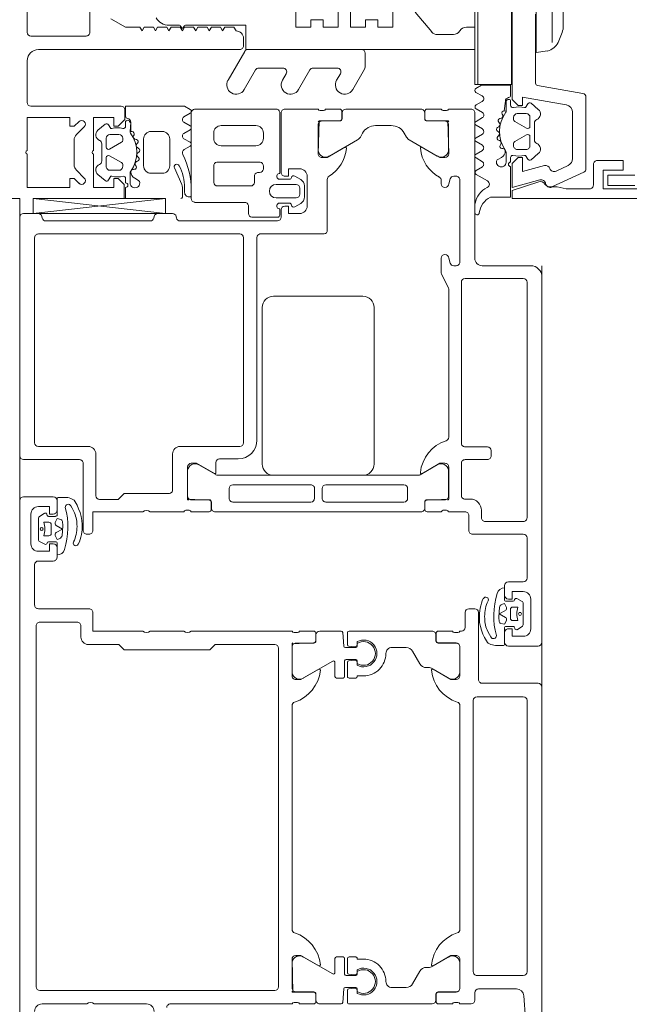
# Model space of a CAD drawing. Header units: centimetres. Extents: x -1631 to 21770, y -8842 to 3590.
# Tile 23 of 133: x -564 to -556, y 1517 to 1530. Entities that reach past the tile are written whole.
import ezdxf

# ---------------------------------------------------------------- set-up
doc = ezdxf.new("R2010")
doc.units = ezdxf.units.CM
for name, color, linetype, lineweight in [('A-DETL-GENF', 92, 'Continuous', 9), ('A-DOOR', 31, 'Continuous', 13), ('A-GLAZ-CWMG', 51, 'Continuous', 9)]:
    doc.layers.add(name, color=color, linetype=linetype, lineweight=lineweight)

# ---------------------------------------------------------------- blocks, each defined once
blk = doc.blocks.new('Schueco_FWS_ADS-70-HD_inw_Family-01 - FWS SI insert unit-2308021-6_piętro IV __13_80 m_ - stan projektowany')
at = {"layer": 'A-DETL-GENF'}
for p, q in [((-48.75, 6.1), (48.75, 6.1)), ((47.85, -0.9), (-47.85, -0.9))]:
    blk.add_line(p, q, dxfattribs=at)
at = {"layer": 'A-DOOR'}
for p, q in [((45.3, 6.1), (48.5, 6.1)), ((44.12, 5.95), (44.52, 5.95)), ((44.75, 5.65), (44.75, 6.05)), ((45.25, 5.3), (45.25, 6.05)), ((48.55, 6.05), (48.55, 5.851)), ((38.13, 5.83), (38.13, 2.68)), ((43.02, 5.88), (38.18, 5.88)), ((43.07, 5.33), (43.07, 5.83)), ((43.25, 5.17), (43.25, 5.85)), ((43.3, 5.9), (43.84, 5.9)), ((43.89, 5.85), (43.89, 5.65)), ((44.114, 5.763), (44.153, 5.837)), ((44.171, 5.848), (44.467, 5.848)), ((44.484, 5.838), (44.53, 5.766)), ((45.426, 5.18), (45.426, 5.85)), ((45.476, 5.9), (48.226, 5.9)), ((48.277, 5.85), (48.277, 3.15)), ((48.55, 4.147), (48.75, 5.922)), ((37.95, 5.8), (37.95, 5.2)), ((44.148, 5.619), (44.148, 5.714)), ((44.229, 5.708), (44.229, 5.778)), ((44.379, 5.678), (44.259, 5.678)), ((44.409, 5.778), (44.409, 5.708)), ((44.489, 5.715), (44.489, 5.619)), ((48.45, 5.749), (48.45, 4.352)), ((48.51, 5.802), (48.49, 5.798)), ((43.94, 5.6), (44.07, 5.6)), ((43.971, 5.599), (44.128, 5.599)), ((44.509, 5.599), (44.723, 5.599)), ((44.57, 5.6), (44.7, 5.6)), ((44.046, 5.501), (44.045, 5.501)), ((44.145, 5.378), (44.17, 5.367)), ((42.87, 5.28), (43.02, 5.28)), ((44.25, 5.17), (44.25, 5.2)), ((44.3, 5.25), (45.2, 5.25)), ((37.95, 5.1), (37.95, 4.4)), ((44.766, 5.08), (45.326, 5.08)), ((42.95, 3.9), (42.95, 4.35)), ((44.55, 3.9), (44.55, 4.35)), ((48.49, 4.303), (48.51, 4.299)), ((48.55, 4.25), (48.55, 4.052)), ((37.95, 4.08), (37.95, 2.45)), ((45.326, 4.05), (44.846, 4.05)), ((48.51, 4.003), (48.49, 3.999)), ((44.57, 3.827), (44.57, 3.873)), ((45.109, 3.849), (44.761, 3.849)), ((45.426, 3.15), (45.426, 3.95)), ((48.45, 3.95), (48.45, 2.644)), ((42.95, 2.45), (42.95, 3.8)), ((44.55, 3.562), (44.55, 3.8)), ((44.711, 3.799), (44.711, 3.559)), ((45.048, 3.47), (45.18, 3.699)), ((48.7, 3.088), (48.7, 3.755)), ((48.75, 3.8), (49.9, 3.8)), ((49.95, 3.755), (49.95, 2.668)), ((44.55, 3.479), (44.55, 0.721)), ((44.678, 3.532), (44.58, 3.532)), ((44.681, 3.529), (44.6, 3.529)), ((45.041, 0.756), (45.041, 3.445)), ((45.21, 3.47), (45.074, 3.47)), ((48.92, 3.004), (48.92, 3.45)), ((48.965, 3.5), (49.186, 3.5)), ((49.24, 3.459), (49.24, 2.875)), ((49.56, 3.5), (49.63, 3.5)), ((45.26, 3.17), (45.26, 3.42)), ((49.46, 2.934), (49.46, 3.4)), ((49.73, 3.4), (49.73, 2.934)), ((44.681, 3.242), (44.681, 2.197)), ((44.861, 3.292), (44.731, 3.292)), ((44.911, 2.197), (44.911, 3.242)), ((48.226, 3.1), (45.476, 3.1)), ((48.228, 2.92), (45.51, 2.92)), ((48.5, 2.644), (48.5, 2.989)), ((48.55, 3.034), (48.659, 3.034)), ((49.046, 2.954), (48.965, 2.954)), ((49.1, 2.884), (49.1, 2.914)), ((47.29, 2.85), (45.19, 2.85)), ((48.277, 2.017), (48.277, 2.88)), ((49.186, 2.834), (49.145, 2.834)), ((49.63, 2.834), (49.56, 2.834)), ((45.04, 2.7), (45.04, 1.5)), ((47.44, 1.5), (47.44, 2.7)), ((48.76, 2.394), (48.76, 2.664)), ((48.94, 2.664), (48.94, 2.394)), ((38.18, 2.63), (42.72, 2.63)), ((48.5, 2.597), (48.6, 2.597)), ((48.611, 2.614), (48.53, 2.614)), ((48.69, 2.488), (48.69, 2.61)), ((49.01, 2.61), (49.01, 2.486)), ((49.909, 2.614), (49.089, 2.614)), ((49.1, 2.597), (49.9, 2.597)), ((49.95, 2.547), (49.95, 2.1)), ((37.97, 2.423), (37.97, 2.377)), ((38.111, 2.159), (38.111, 2.399)), ((38.161, 2.449), (38.509, 2.449)), ((38.95, 2.45), (41.95, 2.45)), ((42.739, 2.449), (42.391, 2.449)), ((42.789, 2.159), (42.789, 2.399)), ((42.93, 2.377), (42.93, 2.423)), ((48.685, 2.334), (48.64, 2.413)), ((49.052, 2.413), (49.007, 2.334)), ((37.95, 2.35), (37.95, 2.162)), ((38.578, 2.296), (38.354, 1.905)), ((42.321, 2.296), (42.546, 1.905)), ((42.95, 2.162), (42.95, 2.35)), ((48.65, 2.247), (49.05, 2.247)), ((48.92, 2.284), (48.772, 2.284)), ((48.89, 2.344), (48.81, 2.344)), ((37.98, 2.132), (38.078, 2.132)), ((38, 2.129), (38.081, 2.129)), ((42.9, 2.129), (42.819, 2.129)), ((42.822, 2.132), (42.92, 2.132)), ((44.731, 2.147), (44.861, 2.147)), ((37.95, 1.791), (37.95, 2.079)), ((42.95, 1.791), (42.95, 2.079)), ((44.681, 0.95), (44.681, 1.995)), ((44.731, 2.045), (44.861, 2.045)), ((44.911, 1.995), (44.911, 0.95)), ((49.741, 2.099), (49.391, 2.099)), ((49.791, 1.809), (49.791, 2.049)), ((49.93, 2.073), (49.93, 2.027)), ((49.95, 2), (49.95, 1.812)), ((38.371, 1.875), (38.56, 1.875)), ((38.58, 1.855), (38.58, 1.765)), ((42.32, 1.855), (42.32, 1.765)), ((42.529, 1.875), (42.34, 1.875)), ((49.007, 1.977), (48.325, 1.977)), ((49.321, 1.946), (49.538, 1.571)), ((38.15, 1.755), (37.97, 1.771)), ((38.17, 1.595), (38.17, 1.735)), ((38.33, 1.725), (38.33, 1.595)), ((38.56, 1.745), (38.35, 1.745)), ((42.34, 1.745), (42.55, 1.745)), ((42.57, 1.725), (42.57, 1.595)), ((42.73, 1.595), (42.73, 1.735)), ((42.75, 1.755), (42.93, 1.771)), ((49.9, 1.779), (49.821, 1.779)), ((49.92, 1.782), (49.822, 1.782)), ((49.95, 0.721), (49.95, 1.729)), ((37.95, 1.686), (37.95, 0.571)), ((38.133, 1.706), (37.97, 1.706)), ((38.16, 1.609), (38.153, 1.688)), ((38.347, 1.688), (38.34, 1.609)), ((38.56, 1.706), (38.367, 1.706)), ((38.58, 1.596), (38.58, 1.686)), ((42.32, 1.596), (42.32, 1.686)), ((42.34, 1.706), (42.533, 1.706)), ((42.553, 1.688), (42.56, 1.609)), ((42.74, 1.609), (42.747, 1.688)), ((42.767, 1.706), (42.93, 1.706)), ((42.95, 1.686), (42.95, 0.571)), ((38.091, 1.576), (38.13, 1.576)), ((38.114, 1.575), (38.15, 1.575)), ((38.35, 1.575), (38.385, 1.575)), ((38.37, 1.576), (38.409, 1.576)), ((42.53, 1.576), (42.491, 1.576)), ((42.55, 1.575), (42.514, 1.575)), ((42.785, 1.575), (42.75, 1.575)), ((42.809, 1.576), (42.77, 1.576)), ((49.576, 1.534), (49.628, 1.504)), ((45.19, 1.35), (47.29, 1.35)), ((49.73, 1.33), (49.73, 1.12)), ((38.17, 0.92), (38.17, 1.111)), ((42.73, 0.92), (42.73, 1.111)), ((49.629, 0.946), (49.575, 0.915)), ((38.22, 0.833), (38.39, 0.735)), ((42.68, 0.833), (42.51, 0.735)), ((44.861, 0.9), (44.731, 0.9)), ((49.537, 0.878), (49.321, 0.504)), ((44.678, 0.668), (44.58, 0.668)), ((44.601, 0.671), (44.681, 0.671)), ((45.178, 0.504), (45.047, 0.731)), ((49.821, 0.671), (49.9, 0.671)), ((49.92, 0.668), (49.822, 0.668)), ((38.44, 0.607), (38.44, 0.649)), ((38.578, 0.354), (38.447, 0.582)), ((42.321, 0.354), (42.453, 0.582)), ((42.46, 0.607), (42.46, 0.649)), ((44.55, 0.638), (44.55, 0.45)), ((44.711, 0.641), (44.711, 0.401)), ((49.791, 0.401), (49.791, 0.641)), ((49.95, 0.45), (49.95, 0.638)), ((37.95, 0.488), (37.95, 0.3)), ((38.078, 0.518), (37.98, 0.518)), ((38, 0.521), (38.081, 0.521)), ((38.108, 0.25), (38.108, 0.488)), ((38.111, 0.491), (38.111, 0.251)), ((42.789, 0.491), (42.789, 0.251)), ((42.792, 0.488), (42.792, 0.25)), ((42.9, 0.521), (42.819, 0.521)), ((42.92, 0.518), (42.822, 0.518)), ((42.95, 0.3), (42.95, 0.488)), ((44.57, 0.423), (44.57, 0.377)), ((47.739, 0.445), (47.561, 0.355)), ((47.95, 0.45), (47.762, 0.45)), ((48.993, 0.45), (48.95, 0.45)), ((49.93, 0.377), (49.93, 0.423)), ((37.97, 0.273), (37.97, 0.227)), ((42.93, 0.227), (42.93, 0.273)), ((44.55, 0.35), (44.55, 0.13)), ((44.761, 0.351), (45.108, 0.351)), ((47.538, 0.35), (45.55, 0.35)), ((47.85, 0.25), (47.85, 0.283)), ((47.884, 0.33), (47.95, 0.35)), ((48.95, 0.35), (49.016, 0.33)), ((49.05, 0.283), (49.05, 0.25)), ((49.391, 0.351), (49.741, 0.351)), ((49.95, 0.05), (49.95, 0.35)), ((37.95, 0.2), (37.95, 0.05)), ((38.55, 0.2), (38.158, 0.2)), ((38.161, 0.201), (38.509, 0.201)), ((41.95, 0.2), (38.95, 0.2)), ((42.742, 0.2), (42.35, 0.2)), ((42.739, 0.201), (42.391, 0.201)), ((42.95, 0.18), (42.95, 0.2)), ((44.77, 0.18), (45.2, 0.18)), ((45.47, 0.18), (47.63, 0.18)), ((49, 0.2), (47.9, 0.2)), ((38, 0), (38.1, 0)), ((38.38, 0.02), (42.02, 0.02)), ((43.2, 0.13), (43, 0.13)), ((43.25, 0), (43.25, 0.08)), ((44.25, 0.03), (44.25, -0.65)), ((44.5, 0.08), (44.3, 0.08)), ((44.72, 0.06), (44.72, 0.13)), ((45.25, 0.13), (45.25, -0.17)), ((45.42, -0.17), (45.42, 0.13)), ((47.68, 0.13), (47.68, -0.65)), ((47.95, 0), (49.9, 0)), ((38.15, -0.05), (38.15, -0.557)), ((38.33, -0.65), (38.33, -0.03)), ((42.07, -0.03), (42.07, -0.65)), ((42.25, -0.85), (42.25, -0.1)), ((42.3, -0.05), (43.2, -0.05)), ((44.47, -0.09), (44.57, -0.09)), ((47.85, -0.75), (47.85, -0.1)), ((43.355, -0.178), (43.33, -0.167)), ((44.42, -0.65), (44.42, -0.14)), ((45.3, -0.22), (45.37, -0.22)), ((43.454, -0.301), (43.455, -0.301)), ((42.75, -0.45), (42.75, -0.85)), ((42.991, -0.399), (42.776, -0.399)), ((42.93, -0.4), (42.8, -0.4)), ((43.011, -0.515), (43.011, -0.419)), ((43.091, -0.578), (43.091, -0.508)), ((43.121, -0.478), (43.241, -0.478)), ((43.271, -0.508), (43.271, -0.578)), ((43.352, -0.419), (43.352, -0.514)), ((43.529, -0.399), (43.372, -0.399)), ((43.56, -0.4), (43.43, -0.4)), ((43.61, -0.65), (43.61, -0.45)), ((43.016, -0.638), (42.969, -0.566)), ((43.328, -0.648), (43.033, -0.648)), ((43.386, -0.563), (43.346, -0.637)), ((42.02, -0.7), (38.38, -0.7)), ((43.38, -0.75), (42.98, -0.75)), ((44.2, -0.7), (43.66, -0.7)), ((47.63, -0.7), (44.47, -0.7)), ((35, -0.9), (42.2, -0.9)), ((42.8, -0.9), (47.7, -0.9))]:
    blk.add_line(p, q, dxfattribs=at)
at = {"layer": 'A-DOOR', "flags": 128}
for points in [[(44.7, 6.1), (37.45, 6.1), (37.45, 5.76), (37.56, 5.65), (37.62, 5.65), (37.62, 5.8)], [(44.12, 5.65), (44.12, 5.7), (44.02, 5.7), (44.02, 5.85)], [(44.62, 5.85), (44.62, 5.7), (44.52, 5.7), (44.52, 5.65)], [(48.75, 4.147), (48.75, 5.922), (48.55, 5.922), (48.55, 4.147), (48.75, 4.147), (48.55, 5.922)], [(44.191, 5.564), (44.188, 5.572), (44.178, 5.599), (44.233, 5.624)], [(44.271, 5.611), (44.319, 5.526), (44.367, 5.611)], [(44.406, 5.624), (44.459, 5.599), (44.447, 5.55)], [(44.743, 5.578), (44.743, 5.478), (44.74, 5.457)], [(44.42, 5.528), (44.366, 5.524), (44.29, 5.526), (44.233, 5.532)], [(44.556, 5.376), (44.597, 5.397), (44.629, 5.416)], [(44.711, 5.378), (44.704, 5.369), (44.638, 5.331), (44.591, 5.31), (44.539, 5.291), (44.487, 5.275), (44.434, 5.266), (44.379, 5.262)], [(42.77, 2.68), (42.77, 3.48), (42.7, 3.55), (42.7, 4.7), (42.77, 4.77), (42.77, 5.18)], [(42.95, 4.45), (42.95, 5.12), (43.2, 5.12)], [(44.55, 4.45), (44.55, 5.12), (44.3, 5.12)], [(44.796, 4.1), (44.796, 4.7), (44.716, 4.78), (44.716, 5.03)], [(45.15, 3.85), (44.72, 3.85), (44.708, 3.562)], [(45.062, 3.491), (45.2, 3.73), (45.2, 3.8)], [(48.65, 2.547), (48.65, 2.497), (48.55, 2.497), (48.55, 2.347)], [(49.15, 2.347), (49.15, 2.497), (49.05, 2.497), (49.05, 2.547)], [(38.108, 2.162), (38.108, 2.438), (38.55, 2.45)], [(38.6, 2.4), (38.6, 2.33), (38.462, 2.091)], [(42.438, 2.091), (42.3, 2.33), (42.3, 2.4)], [(42.35, 2.45), (42.78, 2.45), (42.792, 2.162)], [(49.3, 2.05), (49.3, 1.98), (49.438, 1.741)], [(49.792, 1.812), (49.792, 2.088), (49.35, 2.1)], [(38.55, 1.491), (38.55, 1.576), (38.56, 1.576)], [(42.35, 1.491), (42.35, 1.576), (42.34, 1.576)], [(45.061, 0.71), (45.2, 0.47), (45.2, 0.4)], [(49.3, 0.4), (49.3, 0.47), (49.438, 0.709)], [(38.462, 0.559), (38.6, 0.32), (38.6, 0.25)], [(42.3, 0.25), (42.3, 0.32), (42.438, 0.559)], [(45.15, 0.35), (44.72, 0.35), (44.708, 0.638)], [(49.792, 0.638), (49.792, 0.362), (49.35, 0.35)], [(42.789, -0.178), (42.796, -0.169), (42.862, -0.131), (42.909, -0.11), (42.961, -0.091), (43.013, -0.075), (43.066, -0.065), (43.121, -0.062)], [(42.757, -0.378), (42.757, -0.278), (42.76, -0.257)], [(42.944, -0.176), (42.903, -0.196), (42.871, -0.216)], [(43.094, -0.424), (43.041, -0.399), (43.053, -0.35)], [(43.08, -0.328), (43.134, -0.324), (43.21, -0.326), (43.267, -0.332)], [(43.228, -0.411), (43.181, -0.326), (43.133, -0.411)], [(43.308, -0.363), (43.312, -0.372), (43.322, -0.399), (43.267, -0.424)], [(42.88, -0.65), (42.88, -0.5), (42.98, -0.5), (42.98, -0.45)], [(43.38, -0.45), (43.38, -0.5), (43.48, -0.5), (43.48, -0.65)], [(38.057, -0.657), (37.45, -0.7), (35.86, -0.7)]]:
    blk.add_lwpolyline(points, dxfattribs=at)
for points in [[(44.329, 5.823), (44.336, 5.816), (44.339, 5.806), (44.336, 5.796), (44.329, 5.789), (44.319, 5.786), (44.309, 5.789), (44.302, 5.796), (44.299, 5.806), (44.302, 5.816), (44.309, 5.823), (44.319, 5.826)], [(43.171, -0.623), (43.163, -0.616), (43.161, -0.606), (43.163, -0.596), (43.171, -0.589), (43.181, -0.586), (43.191, -0.589), (43.198, -0.596), (43.2, -0.606), (43.198, -0.616), (43.191, -0.623), (43.181, -0.626)]]:
    blk.add_lwpolyline(points, close=True, dxfattribs=at)
at = {"layer": 'A-DOOR'}
for centre, radius, start, end in [((44.7, 6.05), 0.05, 0.0033, 89.9967), ((45.3, 6.05), 0.05, 90.0003, 179.9997), ((48.5, 6.05), 0.05, 0.0034, 89.9966), ((44.12, 5.85), 0.1, 90.0006, 179.9994), ((44.52, 5.85), 0.1, 0.0028, 89.9972), ((37.85, 5.8), 0.1, 0.0006, 89.999), ((38.18, 5.83), 0.05, 90.0004, 179.9996), ((43.02, 5.83), 0.05, 359.9993, 89.9998), ((43.3, 5.85), 0.05, 89.9997, 180.0007), ((43.84, 5.85), 0.05, 0.0011, 89.9989), ((44.171, 5.829), 0.0195, 88.6395, 154.2271), ((44.467, 5.829), 0.0194, 29.7199, 90.6441), ((45.476, 5.85), 0.05, 90.0006, 179.9994), ((48.226, 5.85), 0.05, 359.9942, 90.0058), ((48.5, 5.851), 0.05, 281.2495, 0), ((44.132, 5.754), 0.0202, 153.8011, 259.329), ((44.128, 5.714), 0.0203, 0.4685, 89.2437), ((44.319, 6.024), 0.262, 249.9155, 290.0845), ((44.259, 5.708), 0.03, 179.9989, 269.9998), ((44.379, 5.708), 0.03, 269.9998, 359.9994), ((44.509, 5.715), 0.0199, 90.0276, 180.2616), ((44.513, 5.755), 0.0204, 258.5702, 30.46), ((48.5, 5.749), 0.05, 101.2495, 180), ((43.94, 5.65), 0.05, 179.9997, 270.0003), ((44.072, 5.598), 0.101, 179.6117, 254.7346), ((44.07, 5.65), 0.05, 270, 360), ((44.128, 5.618), 0.0198, 269.7003, 0.5845), ((44.238, 5.582), 0.05, 201.1765, 264.1559), ((44.245, 5.596), 0.03, 29.2633, 114.6153), ((44.393, 5.596), 0.03, 64.7461, 150.7367), ((44.418, 5.558), 0.03, 273.5065, 346.1539), ((44.509, 5.618), 0.0198, 179.3558, 270.0686), ((44.57, 5.65), 0.05, 179.9979, 270.0003), ((44.7, 5.65), 0.05, 270.0015, 359.9985), ((44.723, 5.579), 0.0198, 358.9506, 89.8998), ((44.347, 6.454), 1, 252.4675, 285.1948), ((44.613, 5.451), 0.0381, 294.2834, 95.9519), ((44.511, 5.496), 0.232, 329.4906, 350.3162), ((43.02, 5.33), 0.05, 269.9989, 0.0004), ((44.129, 5.347), 0.0351, 64.2669, 244.2669), ((44.351, 5.813), 0.552, 244.574, 272.9368), ((44.356, 5.845), 0.513, 248.7446, 272.5887), ((44.379, 5.713), 0.38, 269.9766, 297.6836), ((45.2, 5.3), 0.05, 269.9993, 0.0007), ((37.897, 5.15), 0.0725, 316.3959, 43.6041), ((42.87, 5.18), 0.1, 89.9999, 180.0001), ((43.2, 5.17), 0.05, 269.9996, 0.0013), ((44.3, 5.2), 0.05, 89.993, 180.0035), ((44.3, 5.17), 0.05, 179.9913, 270.0035), ((45.326, 5.18), 0.1, 269.9996, 0.0009), ((44.766, 5.03), 0.05, 90.0044, 179.9965), ((37.85, 4.4), 0.1, 270.0006, 359.9994), ((43.002, 4.4), 0.0725, 136.3959, 223.6042), ((44.497, 4.4), 0.0725, 316.3948, 43.6052), ((48.5, 4.352), 0.05, 180, 258.7505), ((48.5, 4.25), 0.05, 0, 78.7505), ((37.9, 4.08), 0.05, 359.9998, 90.0002), ((44.846, 4.1), 0.05, 179.9991, 270.0061), ((45.326, 3.95), 0.1, 360, 90), ((48.5, 3.95), 0.05, 101.2495, 180), ((48.5, 4.052), 0.05, 281.2495, 0), ((43.002, 3.85), 0.0725, 136.3959, 223.6041), ((44.542, 3.873), 0.0279, 358.8354, 73.5801), ((44.72, 3.838), 0.012, 90, 180), ((44.761, 3.799), 0.05, 90, 180.0003), ((45.094, 3.75), 0.1, 328.9475, 81.7903), ((45.15, 3.8), 0.05, 0, 90), ((44.542, 3.827), 0.0279, 286.4246, 1.1629), ((48.75, 3.75), 0.05, 89.9986, 174.7066), ((49.9, 3.75), 0.05, 5.2937, 89.9972), ((44.58, 3.562), 0.03, 180, 270), ((44.6, 3.479), 0.05, 89.9997, 180.0003), ((44.678, 3.562), 0.03, 270, 0), ((44.68, 3.56), 0.0311, 272.0507, 357.9493), ((45.108, 3.438), 0.0682, 152.011, 174.0948), ((45.074, 3.484), 0.0138, 150, 270), ((45.21, 3.42), 0.05, 0, 90), ((48.97, 3.45), 0.05, 95.2946, 180.0001), ((49.191, 3.45), 0.05, 10.5869, 95.2949), ((49.56, 3.4), 0.1, 89.9998, 179.9998), ((49.63, 3.4), 0.1, 359.9998, 90.0002), ((44.731, 3.242), 0.05, 90, 180), ((44.861, 3.242), 0.05, 0, 90), ((45.51, 3.17), 0.25, 180, 270), ((45.476, 3.15), 0.05, 180.0035, 269.9965), ((48.226, 3.15), 0.05, 270, 360), ((48.65, 3.083), 0.05, 280.5887, 5.2926), ((48.228, 2.87), 0.05, 11.5556, 90), ((48.55, 2.984), 0.05, 90.0003, 174.7049), ((48.97, 3.004), 0.05, 179.9999, 264.7054), ((49.051, 2.904), 0.05, 10.5876, 95.2937), ((49.56, 2.934), 0.1, 180, 270.0004), ((49.63, 2.934), 0.1, 269.9997, 0.0003), ((45.19, 2.7), 0.15, 89.9971, 180.0029), ((47.29, 2.7), 0.15, 359.9985, 90.0015), ((49.15, 2.884), 0.05, 180.0005, 264.7062), ((49.191, 2.884), 0.05, 264.7061, 349.4127), ((38.18, 2.68), 0.05, 180.0004, 269.9996), ((42.72, 2.68), 0.05, 270.0018, 359.9982), ((48.5, 2.647), 0.05, 183.2538, 270), ((48.53, 2.644), 0.03, 180, 270), ((48.651, 2.614), 0.0397, 353.4883, 180.4578), ((48.85, 2.664), 0.09, 0, 180), ((49.049, 2.614), 0.0397, 359.5422, 186.5117), ((49.9, 2.663), 0.05, 280.5861, 5.2962), ((48.6, 2.547), 0.05, 0, 90), ((49.1, 2.547), 0.05, 90, 180), ((49.9, 2.547), 0.05, 359.9946, 90.0054), ((37.942, 2.423), 0.0279, 358.8354, 73.5801), ((37.942, 2.377), 0.0279, 286.4246, 1.1629), ((38.12, 2.438), 0.012, 90, 180), ((38.161, 2.399), 0.05, 89.9997, 180.0003), ((38.426, 2.568), 0.5, 275.6226, 342.2516), ((38.494, 2.35), 0.1, 327.273, 81.8184), ((38.55, 2.4), 0.05, 360, 90), ((38.95, 2.4), 0.05, 90, 162.2516), ((41.95, 2.4), 0.05, 17.7484, 90), ((42.474, 2.568), 0.5, 197.7484, 264.3774), ((42.35, 2.4), 0.05, 90, 180), ((42.405, 2.35), 0.1, 98.1816, 212.727), ((42.739, 2.399), 0.05, 359.9997, 90.0003), ((42.78, 2.438), 0.012, 360, 90), ((42.958, 2.423), 0.0279, 106.4199, 181.1646), ((42.958, 2.377), 0.0279, 178.8371, 253.5754), ((48.666, 2.428), 0.03, 95.4114, 210.0001), ((48.66, 2.488), 0.03, 275.4114, 0), ((48.81, 2.394), 0.05, 180.0223, 269.9779), ((48.89, 2.394), 0.05, 270.0233, 359.9767), ((49.041, 2.487), 0.0311, 181.5217, 256.9862), ((49.026, 2.428), 0.03, 330.0006, 74.9995), ((48.65, 2.347), 0.1, 180, 270), ((48.772, 2.384), 0.1, 209.9996, 270.0004), ((48.92, 2.384), 0.1, 269.9997, 330.0003), ((49.05, 2.347), 0.1, 270, 360), ((37.98, 2.162), 0.03, 180, 270), ((38, 2.079), 0.05, 90, 180), ((38.078, 2.162), 0.03, 270, 0), ((38.081, 2.159), 0.03, 270, 0.0079), ((42.819, 2.159), 0.03, 179.9921, 270), ((42.822, 2.162), 0.03, 180, 270), ((42.9, 2.079), 0.05, 0, 90), ((42.92, 2.162), 0.03, 270, 360), ((44.731, 2.197), 0.05, 180, 270), ((44.861, 2.197), 0.05, 270, 0), ((38.474, 2.084), 0.0138, 150, 275.6226), ((42.426, 2.084), 0.0138, 264.3774, 30), ((44.731, 1.995), 0.05, 90, 180), ((44.861, 1.995), 0.05, 360, 90), ((48.325, 2.027), 0.05, 191.5556, 270), ((49.35, 2.05), 0.05, 90, 180), ((49.406, 2), 0.1, 98.1816, 212.727), ((49.741, 2.049), 0.05, 359.9997, 90.0003), ((49.78, 2.088), 0.012, 0, 90), ((49.958, 2.073), 0.0279, 106.4199, 181.1646), ((49.958, 2.027), 0.0279, 178.8371, 253.5754), ((38.371, 1.895), 0.02, 150.1202, 270), ((38.56, 1.855), 0.02, 0.1172, 89.8806), ((42.34, 1.855), 0.02, 90.1194, 179.8828), ((42.529, 1.895), 0.02, 270, 29.8798), ((49.007, 1.927), 0.05, 31.871, 90), ((49.474, 2.218), 0.5, 211.871, 264.3774), ((37.97, 1.791), 0.02, 180.112, 269.8836), ((38.15, 1.735), 0.02, 0.1112, 89.8844), ((38.35, 1.725), 0.02, 90.1044, 179.8912), ((38.56, 1.765), 0.02, 270.1134, 359.8888), ((42.34, 1.765), 0.02, 180.1112, 269.8866), ((42.55, 1.725), 0.02, 0.1088, 89.8956), ((42.75, 1.735), 0.02, 90.1156, 179.8888), ((42.93, 1.791), 0.02, 270.1164, 359.888), ((49.426, 1.734), 0.0138, 264.3774, 30), ((49.821, 1.809), 0.03, 180, 270), ((49.822, 1.812), 0.03, 180, 270), ((49.9, 1.729), 0.05, 0, 90), ((49.92, 1.812), 0.03, 270, 360), ((37.97, 1.686), 0.02, 90, 180), ((38.13, 1.606), 0.03, 270, 5.0002), ((38.133, 1.686), 0.02, 5.0002, 90), ((38.15, 1.595), 0.02, 270.1142, 359.888), ((38.35, 1.595), 0.02, 180.1112, 269.8866), ((38.37, 1.606), 0.03, 174.9998, 270), ((38.367, 1.686), 0.02, 90, 174.9998), ((38.56, 1.686), 0.02, 360, 90), ((38.56, 1.596), 0.02, 270, 0), ((42.34, 1.686), 0.02, 90, 180), ((42.34, 1.596), 0.02, 180, 270), ((42.53, 1.606), 0.03, 270, 5.0002), ((42.533, 1.686), 0.02, 5.0002, 90), ((42.55, 1.595), 0.02, 270.1134, 359.8888), ((42.75, 1.595), 0.02, 180.112, 269.8858), ((42.77, 1.606), 0.03, 174.9998, 270), ((42.767, 1.686), 0.02, 90, 174.9998), ((42.93, 1.686), 0.02, 360, 90), ((38.25, 1.491), 0.18, 151.9104, 28.0896), ((38.25, 1.492), 0.159, 148.4844, 31.5156), ((38.25, 1.491), 0.3, 269.9989, 0.0011), ((42.65, 1.491), 0.3, 179.9989, 270.0011), ((42.65, 1.491), 0.18, 151.9104, 28.0896), ((42.65, 1.492), 0.159, 148.4844, 31.5156), ((45.19, 1.5), 0.15, 180.0004, 269.9996), ((47.29, 1.5), 0.15, 270.0019, 359.9981), ((49.625, 1.621), 0.1, 210, 240.6936), ((49.53, 1.33), 0.2, 0, 60.6936), ((38.25, 1.111), 0.0799, 89.9375, 180.0636), ((42.65, 1.111), 0.0799, 359.9364, 90.0625), ((49.53, 1.12), 0.2, 299.5684, 0), ((44.731, 0.95), 0.05, 180, 270), ((44.861, 0.95), 0.05, 270, 360), ((38.27, 0.92), 0.1, 180.0248, 239.9768), ((42.63, 0.92), 0.1, 300.0232, 359.9752), ((49.624, 0.828), 0.1, 119.5684, 150), ((38.34, 0.649), 0.1, 0.0349, 59.965), ((42.56, 0.649), 0.1, 120.035, 179.9651), ((44.6, 0.721), 0.05, 180.0082, 270.9888), ((44.58, 0.638), 0.03, 90, 180), ((44.678, 0.638), 0.03, 0, 90), ((44.681, 0.641), 0.03, 360, 90), ((45.091, 0.756), 0.05, 180, 210), ((45.074, 0.716), 0.0139, 84.3683, 204.0577), ((45.026, 0.232), 0.5, 17.7451, 84.3683), ((49.474, 0.232), 0.5, 95.6226, 150.8864), ((49.426, 0.716), 0.0138, 330, 95.6226), ((49.821, 0.641), 0.03, 90, 180), ((49.822, 0.638), 0.03, 90, 180), ((49.9, 0.721), 0.05, 270, 0), ((49.92, 0.638), 0.03, 0, 90), ((38, 0.571), 0.05, 180, 270), ((38.49, 0.607), 0.05, 180, 210), ((38.474, 0.566), 0.0138, 84.3774, 210), ((38.426, 0.082), 0.5, 17.7484, 84.3774), ((42.474, 0.082), 0.5, 95.6226, 162.2516), ((42.426, 0.566), 0.0138, 330, 95.6226), ((42.41, 0.607), 0.05, 330, 360), ((42.9, 0.571), 0.05, 270, 0), ((37.98, 0.488), 0.03, 90, 180), ((38.078, 0.488), 0.03, 360, 90), ((38.081, 0.491), 0.03, 0, 90), ((42.819, 0.491), 0.03, 90, 180), ((42.822, 0.488), 0.03, 90, 180), ((42.92, 0.488), 0.03, 0, 90), ((44.542, 0.423), 0.0279, 358.8371, 73.5754), ((44.761, 0.401), 0.05, 179.9997, 270.0003), ((45.094, 0.45), 0.0999, 278.1274, 32.7816), ((45.15, 0.4), 0.05, 269.9988, 0.0012), ((47.762, 0.4), 0.05, 90, 116.4917), ((47.95, 0.4), 0.05, 270, 90), ((48.95, 0.4), 0.05, 90, 270), ((48.993, 0.5), 0.05, 270, 330.8726), ((49.35, 0.4), 0.05, 180, 270), ((49.406, 0.45), 0.1, 147.273, 261.8184), ((49.741, 0.401), 0.05, 269.9997, 0.0003), ((49.958, 0.423), 0.0279, 106.4246, 181.1629), ((37.942, 0.273), 0.0279, 358.8371, 73.5754), ((38.494, 0.3), 0.1, 278.1816, 32.727), ((42.405, 0.3), 0.1, 147.273, 261.8184), ((42.958, 0.273), 0.0279, 106.4246, 181.1629), ((44.542, 0.377), 0.0279, 286.4199, 1.1646), ((44.72, 0.362), 0.012, 180, 270), ((45.55, 0.4), 0.05, 197.7451, 269.5825), ((47.538, 0.4), 0.05, 270, 296.5691), ((47.9, 0.283), 0.05, 108.316, 180), ((49, 0.283), 0.05, 0, 71.684), ((49.78, 0.362), 0.012, 270, 0), ((49.958, 0.377), 0.0279, 178.8354, 253.5801), ((37.942, 0.227), 0.0279, 286.4199, 1.1646), ((38.158, 0.25), 0.05, 180, 270), ((38.161, 0.251), 0.05, 179.9997, 270.0003), ((38.55, 0.25), 0.05, 270, 0), ((38.95, 0.25), 0.05, 197.7484, 270), ((41.95, 0.25), 0.05, 270, 342.2516), ((42.35, 0.25), 0.05, 180, 270), ((42.739, 0.251), 0.05, 269.9997, 0.0003), ((42.742, 0.25), 0.05, 270, 360), ((42.958, 0.227), 0.0279, 178.8354, 253.5801), ((43, 0.18), 0.05, 180, 270), ((44.77, 0.13), 0.05, 89.9974, 180.0035), ((45.2, 0.13), 0.05, 360, 90.0017), ((45.47, 0.13), 0.05, 89.9996, 180.0004), ((47.63, 0.13), 0.05, 0, 90), ((47.9, 0.25), 0.05, 179.9991, 270.0043), ((49, 0.25), 0.05, 269.9991, 0.0017), ((38, 0.05), 0.05, 180, 270), ((38.1, -0.05), 0.05, 360, 90), ((38.38, -0.03), 0.05, 90, 180), ((42.02, -0.03), 0.05, 360, 90), ((43.2, 0.08), 0.05, 0.0033, 89.9967), ((43.2, 0), 0.05, 270.0015, 359.9985), ((44.3, 0.03), 0.05, 90, 180.0017), ((44.5, 0.13), 0.05, 269.9983, 359.9991), ((44.57, 0.06), 0.15, 269.9985, 0.0003), ((47.95, -0.1), 0.1, 90.0025, 179.9971), ((49.9, 0.05), 0.05, 269.9974, 0.0026), ((42.3, -0.1), 0.05, 89.9997, 180.0003), ((43.149, -0.613), 0.552, 64.574, 92.9368), ((43.144, -0.645), 0.513, 68.7446, 92.5887), ((43.371, -0.147), 0.0351, 244.2669, 64.2669), ((44.47, -0.14), 0.05, 89.9983, 180.0035), ((42.989, -0.296), 0.232, 149.4906, 170.3162), ((42.887, -0.251), 0.0381, 114.2834, 275.9519), ((43.153, -1.254), 1, 72.4675, 105.1948), ((43.121, -0.513), 0.38, 89.9766, 117.6836), ((45.3, -0.17), 0.05, 179.9921, 270.0035), ((45.37, -0.17), 0.05, 270.0061, 359.9983), ((42.776, -0.379), 0.0198, 178.9506, 269.8998), ((43.082, -0.358), 0.03, 93.5065, 166.1539), ((43.262, -0.382), 0.05, 21.1765, 84.1559), ((43.428, -0.398), 0.101, 359.6117, 74.7346), ((42.8, -0.45), 0.05, 90.0035, 179.9965), ((42.93, -0.45), 0.05, 359.9921, 90.0017), ((42.991, -0.418), 0.0198, 359.3558, 90.0686), ((42.991, -0.515), 0.0199, 270.0276, 0.2616), ((43.121, -0.508), 0.03, 89.9998, 179.9994), ((43.107, -0.396), 0.03, 244.7461, 330.7367), ((43.255, -0.396), 0.03, 209.2633, 294.6153), ((43.241, -0.508), 0.03, 359.9989, 89.9998), ((43.371, -0.418), 0.0198, 89.7003, 180.5845), ((43.372, -0.514), 0.0203, 180.4685, 269.2437), ((43.43, -0.45), 0.05, 90.0035, 179.9965), ((43.56, -0.45), 0.05, 0.0009, 89.9991), ((38.05, -0.557), 0.1, 274.0856, 0), ((38.38, -0.65), 0.05, 180, 270), ((42.02, -0.65), 0.05, 270, 360), ((42.98, -0.65), 0.1, 180.0018, 269.9982), ((42.987, -0.555), 0.0204, 78.5702, 210.46), ((43.033, -0.629), 0.0194, 209.7199, 270.6441), ((43.181, -0.824), 0.262, 69.9155, 110.0845), ((43.329, -0.629), 0.0195, 268.6395, 334.2271), ((43.368, -0.554), 0.0202, 333.8011, 79.329), ((43.38, -0.65), 0.1, 270, 0.0004), ((43.66, -0.65), 0.05, 180.0035, 269.9965), ((44.2, -0.65), 0.05, 270.0009, 359.9991), ((44.47, -0.65), 0.05, 180, 270.0017), ((47.63, -0.65), 0.05, 270.0028, 359.9972), ((47.7, -0.75), 0.15, 269.9995, 0.0016), ((42.2, -0.85), 0.05, 270.0015, 359.9985), ((42.8, -0.85), 0.05, 180.0018, 269.9982)]:
    blk.add_arc(centre, radius, start, end, dxfattribs=at)
blk = doc.blocks.new('Rectangular Mullion - SI_CovCap-20mm_Mull-85mm-V16-6_piętro IV __13_80 m_ - stan projektowany')
at = {"layer": 'A-DETL-GENF'}
for p, q in [((-0.27, 6), (0.27, 6)), ((0.32, 5.95), (0.32, 5.21)), ((1.26, 4.74), (1.26, 5.95)), ((0.5, 5.85), (0.5, 3.15)), ((1.536, 5.235), (1.642, 5.341)), ((1.713, 5.37), (2.047, 5.37)), ((2.118, 5.341), (2.224, 5.235)), ((0.27, 5.16), (-0.27, 5.16)), ((1.502, 4.954), (1.584, 5.051)), ((2.176, 5.051), (2.258, 4.954)), ((1.64, 4.77), (1.64, 4.89)), ((1.69, 4.94), (1.81, 4.94)), ((1.836, 4.895), (1.744, 4.735)), ((1.765, 5), (1.995, 5)), ((2.016, 4.735), (1.924, 4.895)), ((1.95, 4.94), (2.07, 4.94)), ((2.12, 4.89), (2.12, 4.77)), ((1.464, 4.68), (1.529, 4.68)), ((1.718, 4.72), (1.69, 4.72)), ((2.07, 4.72), (2.042, 4.72)), ((2.23, 4.68), (2.29, 4.68)), ((2.35, 4.68), (2.5, 4.68)), ((1.646, 4.568), (1.659, 4.575)), ((1.702, 4.556), (1.707, 4.536)), ((1.756, 4.521), (1.767, 4.531)), ((1.816, 4.523), (1.826, 4.506)), ((1.877, 4.504), (1.885, 4.517)), ((1.933, 4.522), (1.948, 4.508)), ((1.997, 4.52), (2.002, 4.533)), ((2.048, 4.551), (2.066, 4.54)), ((2.107, 4.562), (2.108, 4.577)), ((2.29, 4.62), (2.162, 4.62)), ((2.227, 4.559), (2.255, 4.51)), ((1.7, 4.44), (2.06, 4.44)), ((1.6, 4.19), (1.6, 4.34)), ((2.16, 4.34), (2.16, 4.19)), ((0.175, 3.96), (0.175, 4.099)), ((2.06, 4.09), (1.7, 4.09)), ((2.31, 3.929), (2.089, 4.027)), ((0.21, 3.929), (0.185, 3.943)), ((0.185, 3.897), (0.21, 3.911)), ((1.404, 3.899), (1.355, 3.815)), ((1.524, 3.815), (1.475, 3.899)), ((1.625, 3.899), (1.576, 3.815)), ((1.744, 3.815), (1.696, 3.899)), ((1.843, 3.895), (1.796, 3.815)), ((2.48, 3.92), (2.351, 3.92)), ((2.355, 3.89), (2.416, 3.89)), ((2.476, 3.83), (2.476, 3.82)), ((0.912, 3.308), (0.525, 3.084)), ((0.45, 3.1), (0.35, 3.1)), ((0.5, 3.041), (0.5, 1.52)), ((0.775, 2.94), (1.037, 3.092)), ((0.75, 2.571), (0.75, 2.897)), ((0.912, 2.578), (0.825, 2.528)), ((0.775, 2.21), (1.037, 2.362)), ((0.75, 1.845), (0.75, 2.167)), ((0.912, 1.852), (0.825, 1.802)), ((0.762, 1.477), (1.037, 1.636)), ((0.55, 1.47), (0.737, 1.47)), ((0.3, 0.502), (0.3, 0.287)), ((1.075, -0.016), (1.123, -0.099)), ((1.196, -0.098), (1.244, -0.017)), ((1.296, -0.017), (1.345, -0.103)), ((1.414, -0.103), (1.464, -0.017)), ((1.516, -0.017), (1.565, -0.102)), ((1.634, -0.103), (1.684, -0.017)), ((1.736, -0.017), (1.785, -0.102)), ((1.853, -0.102), (1.903, -0.017)), ((1.955, -0.017), (2.005, -0.102)), ((2.073, -0.102), (2.124, -0.017)), ((2.175, -0.018), (2.263, -0.17)), ((1.379, -0.375), (1.366, -0.368)), ((1.427, -0.336), (1.422, -0.356)), ((1.487, -0.331), (1.476, -0.321)), ((1.546, -0.306), (1.536, -0.323)), ((1.605, -0.317), (1.597, -0.304)), ((1.668, -0.308), (1.653, -0.322)), ((1.722, -0.333), (1.717, -0.32)), ((1.786, -0.34), (1.768, -0.351)), ((1.828, -0.377), (1.827, -0.362)), ((1.975, -0.31), (1.947, -0.359)), ((1.249, -0.48), (1.184, -0.48)), ((1.438, -0.52), (1.41, -0.52)), ((1.79, -0.52), (1.762, -0.52)), ((1.882, -0.42), (2.01, -0.42)), ((2.01, -0.48), (1.95, -0.48)), ((1.36, -0.57), (1.36, -0.69)), ((1.556, -0.695), (1.464, -0.535)), ((1.736, -0.535), (1.644, -0.695)), ((1.84, -0.69), (1.84, -0.57)), ((1.304, -0.851), (1.222, -0.754)), ((1.41, -0.74), (1.53, -0.74)), ((1.67, -0.74), (1.79, -0.74)), ((1.978, -0.754), (1.896, -0.851)), ((0.025, -0.815), (0.953, -0.815)), ((0.982, -0.84), (1.09, -1.449)), ((1.715, -0.8), (1.485, -0.8)), ((0.408, -1.036), (-0.408, -1.036)), ((2.145, -1.461), (2.344, -1.034)), ((-0.225, -1.183), (0.225, -1.183)), ((2.131, -1.089), (2.055, -1.252)), ((1.964, -1.31), (1.342, -1.31)), ((1.139, -1.49), (2.1, -1.49)), ((2.04, -1.59), (2.32, -1.59))]:
    blk.add_line(p, q, dxfattribs=at)
at = {"layer": 'A-DETL-GENF', "flags": 128}
for points in [[(2.5, 6.7), (2.5, 6.379), (2.5, 6.1)], [(1.21, 6), (1.12, 6), (0.65, 6)], [(1.855, 6), (1.41, 6), (1.41, 5.43), (1.53, 5.43), (1.53, 5.37), (1.465, 5.305)], [(2.295, 5.305), (2.23, 5.37), (2.23, 5.43), (2.35, 5.43), (2.35, 6), (1.905, 6)], [(1.855, 5.11), (1.41, 5.11), (1.41, 4.84), (1.53, 4.84), (1.53, 4.78), (1.44, 4.69), (1.31, 4.69)], [(2.5, 4.7), (2.31, 4.7), (2.23, 4.78), (2.23, 4.84), (2.35, 4.84), (2.35, 5.11), (1.905, 5.11)], [(1.56, 4.867), (1.56, 4.88), (1.51, 4.909)], [(2.25, 4.909), (2.2, 4.88), (2.2, 4.867)], [(0.25, 3.2), (0.2, 3.229), (0.2, 3.351), (0.25, 3.38), (0.2, 3.409), (0.2, 3.531), (0.25, 3.56), (0.2, 3.589), (0.2, 3.711), (0.25, 3.74), (0.2, 3.769), (0.2, 3.891), (0.25, 3.92), (0.2, 3.949), (0.2, 4.071), (0.25, 4.1), (0.2, 4.129), (0.2, 4.251), (0.25, 4.28), (0.2, 4.309), (0.2, 4.431), (0.25, 4.46), (0.2, 4.489), (0.2, 4.684), (0.087, 4.88)], [(1.303, 3.815), (1.26, 3.89), (1.26, 4.68), (1.395, 4.68)], [(1.605, 4.62), (1.475, 4.61), (1.602, 4.61), (1.602, 4.594)], [(0, 2.4), (0.2, 2.4), (0.2, 2.2), (0.1, 2.2), (0.1, 2.033), (0.2, 2.033), (0.2, 1.833), (0, 1.833)], [(0, 1.666), (0.2, 1.666), (0.2, 1.466), (0.1, 1.466), (0.1, 1.3), (0.2, 1.3), (0.2, 1.1), (0, 1.1)], [(0, 0.8), (0.264, 0.578)], [(0.2, 0.113), (0.2, 0), (0.5, 0), (0.5, 3.07), (0.175, 3.07), (0.175, 3.88)], [(1.115, -0.48), (0.98, -0.48), (0.98, -0.09), (1.023, -0.016)], [(2.48, -0.211), (2.48, -0.48), (2.07, -0.48)], [(1.203, -0.42), (1.325, -0.42), (1.322, -0.394), (1.195, -0.41)], [(1.244, -1.227), (1.14, -0.64), (1.25, -0.64), (1.25, -0.58), (1.17, -0.5), (-1.17, -0.5), (-1.25, -0.58), (-1.25, -0.64), (-1.14, -0.64), (-1.244, -1.227)], [(2.25, -0.874), (2.35, -0.5), (2.03, -0.5), (1.95, -0.58), (1.95, -0.64), (2.136, -0.64), (2.058, -0.934)], [(2.273, -0.858), (2.39, -0.5), (2.5, -0.5), (2.5, -2.35)], [(1.23, -0.709), (1.28, -0.68), (1.28, -0.667)], [(1.92, -0.667), (1.92, -0.68), (1.97, -0.709)], [(0.52, -0.974), (0.54, -0.821), (-0.54, -0.821), (-0.52, -0.974)], [(2.37, -1.54), (2.37, -1.224), (2.34, -1.106), (2.34, -1.001)], [(-1.99, -1.64), (-1.99, -1.99), (-2.12, -1.99), (-2.12, -1.72), (-2.37, -1.72), (-2.37, -2.35), (2.37, -2.35), (2.37, -1.72), (2.12, -1.72), (2.12, -1.99), (1.99, -1.99), (1.99, -1.64)], [(2.325, -2.145), (2.325, -1.785), (2.185, -1.785), (2.185, -2.145)]]:
    blk.add_lwpolyline(points, dxfattribs=at)
for points in [[(0.97, 0), (-0.97, 0), (-0.97, -0.04), (0.97, -0.04)], [(0.97, -0.04), (-0.97, -0.04), (-0.97, -0.49), (0.97, -0.49)]]:
    blk.add_lwpolyline(points, close=True, dxfattribs=at)
at = {"layer": 'A-DETL-GENF'}
for centre, radius, start, end in [((0.27, 5.95), 0.05, 0, 90), ((0.65, 5.85), 0.15, 90, 180), ((1.21, 5.95), 0.05, 0, 90), ((1.88, 5.994), 0.0256, 12.6804, 167.3196), ((1.501, 5.27), 0.05, 135, 315), ((1.713, 5.27), 0.1, 90, 135), ((2.047, 5.27), 0.1, 45, 90), ((2.259, 5.27), 0.05, 225, 45), ((0.27, 5.21), 0.05, 270, 0), ((1.645, 5), 0.08, 22.625, 139.9992), ((1.765, 5.05), 0.05, 202.6231, 270.0034), ((1.88, 5.104), 0.0256, 12.6804, 167.3196), ((1.995, 5.05), 0.05, 270.0026, 337.3798), ((2.115, 5), 0.08, 39.9989, 157.3866), ((1.525, 4.935), 0.03, 139.9909, 240.0039), ((1.69, 4.89), 0.05, 90.0114, 179.993), ((1.81, 4.91), 0.03, 330.0049, 90.0035), ((1.95, 4.91), 0.03, 89.9958, 210.0047), ((2.07, 4.89), 0.05, 359.9921, 90.0123), ((2.235, 4.935), 0.03, 300.0072, 39.9919), ((1.864, 4.789), 0.314, 165.5192, 193.1998), ((1.69, 4.77), 0.05, 180.0113, 269.9932), ((2.07, 4.77), 0.05, 269.992, 0.0125), ((1.896, 4.789), 0.314, 345.5001, 14.5043), ((1.31, 4.74), 0.05, 180, 270), ((1.395, 4.65), 0.03, 7.1907, 89.9992), ((1.475, 4.66), 0.05, 187.1759, 270.0111), ((1.483, 4.653), 0.033, 125.0923, 270.0022), ((1.529, 4.71), 0.03, 270.0022, 13.1998), ((1.718, 4.75), 0.03, 269.9916, 330.0072), ((2.042, 4.75), 0.03, 209.9958, 270.0143), ((2.23, 4.71), 0.03, 180.0207, 269.097), ((2.32, 4.68), 0.03, 180.0022, 0.0022), ((1.632, 4.594), 0.03, 180.0134, 296.9932), ((1.605, 4.59), 0.03, 54.161, 90.0022), ((1.88, 4.971), 0.44, 234.161, 305.0801), ((1.673, 4.548), 0.03, 15.0037, 116.9991), ((1.736, 4.543), 0.03, 194.9977, 312.0051), ((1.788, 4.507), 0.0316, 30.0048, 131.9996), ((1.852, 4.521), 0.03, 210.0025, 327.0008), ((1.911, 4.499), 0.0316, 44.9932, 147.0127), ((1.969, 4.529), 0.03, 225.0028, 342.0031), ((2.032, 4.523), 0.0316, 60.0093, 161.9989), ((2.08, 4.564), 0.0272, 240.0132, 356.9875), ((2.142, 4.575), 0.0339, 89.1805, 176.9997), ((2.162, 4.57), 0.05, 90.0022, 125.0801), ((2.141, 4.509), 0.1, 30.0045, 89.1751), ((2.29, 4.53), 0.04, 209.996, 270.0022), ((2.29, 4.555), 0.065, 270.0022, 90.0022), ((1.7, 4.34), 0.1, 90.0022, 180.0022), ((2.06, 4.34), 0.1, 0.0022, 90.0022), ((-0.025, 4.099), 0.2, 360, 60), ((1.7, 4.19), 0.1, 180.0022, 270.0022), ((2.06, 4.19), 0.1, 270.0022, 0.0022), ((2.075, 3.995), 0.035, 66.0038, 241.9274), ((2.355, 4.52), 0.63, 241.9301, 270.0019), ((0.195, 3.96), 0.02, 180, 239.9697), ((0.195, 3.88), 0.02, 120.0198, 180), ((0.205, 3.92), 0.01, 300.0198, 59.9697), ((1.44, 3.879), 0.041, 30.0075, 149.997), ((1.66, 3.879), 0.041, 30.0007, 150.0037), ((1.886, 3.868), 0.051, 63.3408, 148.1953), ((2.389, 4.87), 1.07, 243.342, 269.9934), ((2.351, 4.02), 0.1, 246.0084, 269.9977), ((2.416, 3.83), 0.06, 359.9899, 90.0124), ((2.48, 3.94), 0.02, 270.0062, 359.9939), ((1.329, 3.83), 0.03, 209.9986, 330.0058), ((1.55, 3.83), 0.03, 209.9986, 330.0058), ((1.77, 3.83), 0.03, 209.9986, 330.0058), ((2.456, 3.82), 0.02, 269.9795, 0.0402), ((0.975, 3.2), 0.125, 300, 120), ((0.35, 3.2), 0.1, 180, 270), ((0.45, 3.15), 0.05, 270, 360), ((0.55, 3.041), 0.05, 120, 180), ((0.8, 2.897), 0.05, 120, 180), ((0.8, 2.571), 0.05, 180, 300), ((0.975, 2.47), 0.125, 300, 120), ((0.8, 2.167), 0.05, 120, 180), ((0.975, 1.744), 0.125, 300, 120), ((0.8, 1.845), 0.05, 180, 300), ((0.55, 1.52), 0.05, 180, 270), ((0.737, 1.52), 0.05, 270, 300), ((0.2, 0.502), 0.1, 0, 50), ((0.2, 0.287), 0.1, 300, 360), ((0.3, 0.113), 0.1, 120, 180), ((1.049, -0.031), 0.03, 29.868, 150.2035), ((1.159, -0.08), 0.0416, 208.432, 333.0459), ((1.27, -0.033), 0.03, 30.2315, 149.6554), ((1.38, -0.079), 0.0419, 215.3001, 324.5335), ((1.49, -0.032), 0.03, 30.4654, 149.6551), ((1.6, -0.077), 0.043, 216.1766, 322.1564), ((1.71, -0.032), 0.03, 30.4654, 149.8552), ((1.819, -0.078), 0.0415, 215.012, 324.988), ((1.929, -0.032), 0.03, 30.4654, 149.4113), ((2.039, -0.078), 0.0417, 215.132, 324.868), ((2.149, -0.033), 0.03, 29.8351, 149.2846), ((2.614, -0.291), 0.291, 99.5455, 154.6363), ((2.733, -0.343), 0.286, 98.3567, 152.4079), ((2.687, -0.031), 0.03, 278.3567, 90.0978), ((2.306, -0.145), 0.05, 209.8351, 334.6363), ((1.352, -0.394), 0.03, 63.009, 179.9888), ((1.6, -0.771), 0.44, 54.9221, 125.8412), ((1.393, -0.348), 0.03, 243.0032, 344.9985), ((1.456, -0.343), 0.03, 47.9972, 165.0045), ((1.508, -0.307), 0.0316, 228.0026, 329.9974), ((1.572, -0.321), 0.03, 33.0015, 149.9997), ((1.631, -0.299), 0.0316, 212.9896, 315.009), ((1.689, -0.329), 0.03, 17.9991, 134.9995), ((1.752, -0.323), 0.0316, 198.0033, 299.993), ((1.8, -0.364), 0.0272, 3.0147, 119.989), ((1.862, -0.375), 0.0339, 183.0025, 270.8217), ((1.861, -0.309), 0.1, 270.8272, 329.9977), ((2.01, -0.33), 0.04, 90, 150.0063), ((2.01, -0.355), 0.065, 270, 90), ((1.115, -0.45), 0.03, 270.003, 352.8115), ((1.195, -0.46), 0.05, 89.9912, 172.8263), ((1.203, -0.453), 0.033, 90, 234.9099), ((1.249, -0.51), 0.03, 346.8025, 90), ((1.584, -0.589), 0.314, 166.8025, 194.483), ((1.325, -0.39), 0.03, 270, 305.8412), ((1.41, -0.57), 0.05, 90.009, 179.991), ((1.438, -0.55), 0.03, 29.995, 90.0107), ((1.762, -0.55), 0.03, 89.9879, 150.0064), ((1.79, -0.57), 0.05, 359.9897, 90.0103), ((1.882, -0.37), 0.05, 234.9221, 270), ((1.95, -0.51), 0.03, 90.9052, 179.9815), ((1.616, -0.589), 0.314, 345.4979, 14.5021), ((2.04, -0.48), 0.03, 0, 180), ((1.245, -0.735), 0.03, 119.9983, 220.0113), ((1.41, -0.69), 0.05, 180.0092, 269.9908), ((1.53, -0.71), 0.03, 269.9987, 29.9973), ((1.67, -0.71), 0.03, 149.9976, 270.0064), ((1.79, -0.69), 0.05, 269.9899, 0.0101), ((1.955, -0.735), 0.03, 320.0103, 59.9951), ((0.953, -0.845), 0.03, 10, 90), ((1.365, -0.8), 0.08, 220.0031, 337.3772), ((1.485, -0.85), 0.05, 89.9988, 157.3791), ((1.715, -0.85), 0.05, 22.6224, 89.9997), ((1.835, -0.8), 0.08, 202.6156, 320.0033), ((2.308, -0.89), 0.06, 165, 261.5583), ((2.34, -0.88), 0.07, 162, 239.9983), ((0.307, -0.921), 0.22, 297.2746, 346.0268), ((2.116, -0.95), 0.06, 165, 251.1808), ((2.077, -1.064), 0.06, 335, 71.1808), ((2.29, -1.009), 0.06, 335, 81.5583), ((2.27, -1.001), 0.07, 0, 59.9983), ((0, -0.291), 0.92, 284.1683, 296.293), ((1.342, -1.21), 0.1, 190, 270), ((1.964, -1.21), 0.1, 270, 335), ((1.139, -1.44), 0.05, 190, 270), ((2.1, -1.44), 0.05, 270, 335), ((2.32, -1.54), 0.0498, 269.8262, 0.1735), ((2.04, -1.64), 0.05, 89.9981, 180.0017)]:
    blk.add_arc(centre, radius, start, end, dxfattribs=at)

msp = doc.modelspace()

# ---------------------------------------------------------------- block references
at = {"layer": 'A-DOOR', "rotation": 90.0000000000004}
msp.add_blockref('Schueco_FWS_ADS-70-HD_inw_Family-01 - FWS SI insert unit-2308021-6_piętro IV __13_80 m_ - stan projektowany', (-557.873, 1479.076), dxfattribs=at)
at = {"layer": 'A-GLAZ-CWMG', "extrusion": (0, 0, -1), "rotation": 269.9999999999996}
msp.add_blockref('Rectangular Mullion - SI_CovCap-20mm_Mull-85mm-V16-6_piętro IV __13_80 m_ - stan projektowany', (557.873, 1530.326), dxfattribs=at)

doc.saveas('drawing.dxf')
